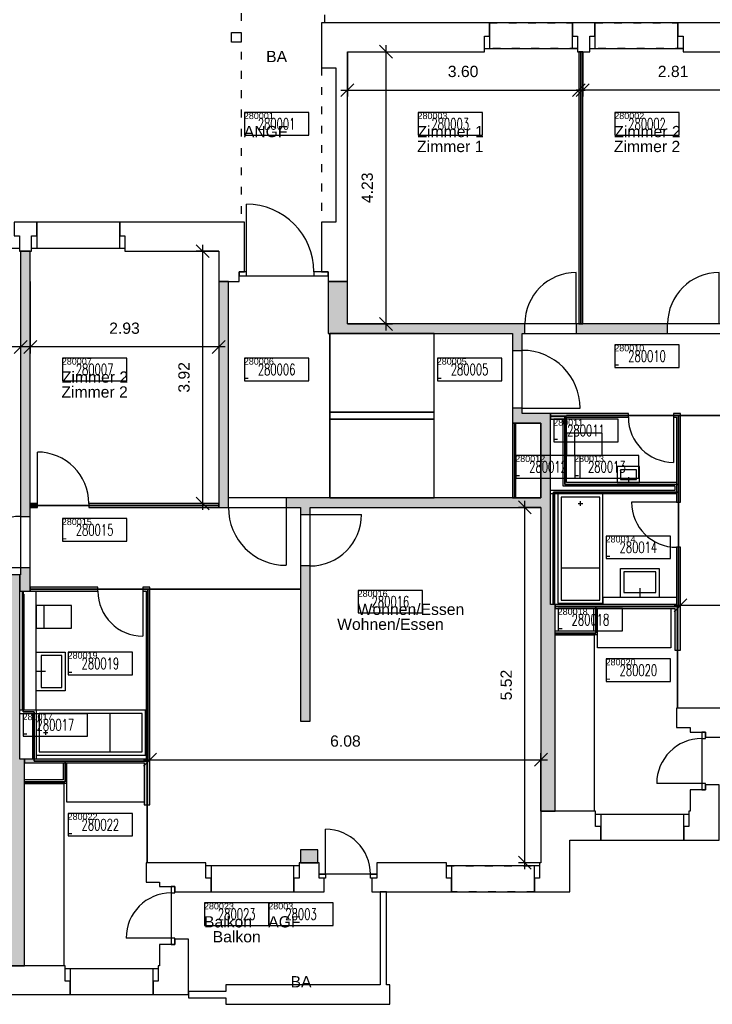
# Model space of a CAD drawing. Header units: centimetres. Extents: x -1064 to 5659, y -1171 to 3583.
# Tile 8 of 10: x 3361 to 4438, y 464 to 1994. Entities that reach past the tile are written whole.
import ezdxf
from ezdxf.enums import TextEntityAlignment as Align

# ---------------------------------------------------------------- set-up
doc = ezdxf.new("R2010")
doc.units = ezdxf.units.CM
doc.linetypes.add('ACAD_ISO03W100', pattern=[30, 12, -18])
doc.layers.get('0').update_dxf_attribs({"plot": 0})
for name, color, linetype, plot in [('0_GF-STEMPEL', 241, 'Continuous', False), ('ALLGEMEINES', 10, 'Continuous', False), ('Z21_FM_ATTRIBUTE-SYS', 9, 'Continuous', False), ('Z21_FM_RAUMATTRIBUTE', 8, 'Continuous', False), ('Z23_NGF-POLYGONE', 141, 'Continuous', False)]:
    doc.layers.add(name, color=color, linetype=linetype, plot=plot)
for name, color, linetype in [('0_RAUMSTEMPEL', 250, 'Continuous'), ('32_INNENWAENDE_TR_SCHRAFF', 250, 'Continuous'), ('33_INNENWAENDE_NTR_SCHRAFF', 252, 'Continuous'), ('A1E04_TREPPEN', 1, 'Continuous'), ('A1E1_DAECHER', 4, 'Continuous'), ('A1E51_FENSTER', 3, 'Continuous'), ('A1E52_EINGANGSTUER', 2, 'Continuous'), ('A1I4_SANITAER', 40, 'Continuous'), ('A1M16_INNENTUEREN', 102, 'Continuous'), ('A1M61_KUECHE', 210, 'Continuous'), ('E03_GELAENDER', 5, 'Continuous'), ('E40_BEMASSUNGEN_AUSSEN', 3, 'Continuous'), ('E41_AUSSENWAENDE', 6, 'Continuous'), ('E60_BEMASSUNGEN_INNEN', 31, 'Continuous'), ('E61_INNENWAENDE_TRAGEND', 250, 'Continuous'), ('E62_INNENWAENDE_NTR', 252, 'Continuous'), ('M00_ALLGEMEINES', 18, 'Continuous'), ('SCHIEBETUER', 40, 'Continuous'), ('Z20_FM_STEMPEL', 250, 'Continuous'), ('Z21_FM_ATTRIBUTE', 8, 'Continuous'), ('Z27_NR_AGF', 235, 'Continuous'), ('Z27_NR_ANGF', 250, 'Continuous'), ('Z27_NR_EBF', 200, 'Continuous'), ('Z27_NR_GF', 241, 'Continuous'), ('Z27_NR_LUFT', 150, 'Continuous'), ('Z27_NR_NGF', 8, 'Continuous'), ('Z27_NR_VOLUMEN', 182, 'Continuous')]:
    doc.layers.add(name, color=color, linetype=linetype)
doc.styles.add('ARIAL', font='txt', dxfattribs={"height": 17.5})
doc.styles.add('SIMP065', font='SIMPLEX', dxfattribs={"width": 0.65})
doc.dimstyles.new('Mobimo Management AG', dxfattribs={"dimscale": 10, "dimtxt": 2.25, "dimasz": 2, "dimexe": 1, "dimexo": 0, "dimgap": 2, "dimtad": 1, "dimlfac": 0.01, "dimzin": 0, "dimdsep": 46, "dimtxsty": 'ARIAL', "dimblk1": 'OBLIQUE', "dimblk2": 'OBLIQUE', "dimsah": 1, "dimcen": 0.09, "dimdle": 1, "dimclrd": 256, "dimclre": 256, "dimclrt": 256, "dimadec": 0, "dimazin": 0, "dimtfac": 1, "dimtix": 1, "dimtofl": 0, "dimtmove": 0, "dimatfit": 3, "dimldrblk": 'OBLIQUE', "dimfxl": 1, "dimtolj": 1, "dimtzin": 0, "dimlwd": -1, "dimlwe": -1, "dimarcsym": 0})

# ---------------------------------------------------------------- blocks, each defined once
blk = doc.blocks.new('TUER-A-100R')
blk.add_line((0, 0), (0, 100))
blk.add_arc((0, 0), 100, 0, 90)
blk = doc.blocks.new('TUER-I-100R')
at = {"layer": 'A1M16_INNENTUEREN'}
blk.add_line((0, 0), (0, 100), dxfattribs=at)
blk.add_arc((0, 0), 100, 0, 90, dxfattribs=at)
blk = doc.blocks.new('TUER-I-100L')
at = {"layer": 'A1M16_INNENTUEREN'}
blk.add_line((0, 0), (0, 100), dxfattribs=at)
blk.add_arc((0, 0), 100, 90, 180, dxfattribs=at)
blk = doc.blocks.new('WC 35-55')
at = {"layer": 'A1I4_SANITAER'}
for p, q in [((-55, 17.5), (-55, -17.5)), ((0, 17.5), (-55, 17.5)), ((-12.5, 17.5), (-12.5, -17.5)), ((0, -17.5), (0, 17.5)), ((-55, -17.5), (0, -17.5))]:
    blk.add_line(p, q, dxfattribs=at)
blk = doc.blocks.new('WB 60-45')
at = {"layer": 'A1I4_SANITAER'}
for p, q in [((-45, 30), (0, 30)), ((-45, -30), (-45, 30)), ((-40, 25), (-40, -25)), ((-8, 25), (-40, 25)), ((-8, -25), (-8, 25)), ((0, 30), (0, -30)), ((-14.7, 0), (-1.3, 0)), ((0, -30), (-45, -30)), ((-40, -25), (-8, -25))]:
    blk.add_line(p, q, dxfattribs=at)
blk = doc.blocks.new('BW 170-70')
at = {"layer": 'A1I4_SANITAER'}
for points in [[(-170, -35), (0, -35), (0, 35), (-170, 35)], [(-165, -30), (-5, -30), (-5, 30), (-165, 30)]]:
    blk.add_lwpolyline(points, close=True, dxfattribs=at)
for points in [[(-115, 30), (-115, -30)], [(-18.5, 0), (-11.5, 0)], [(-15, 3.5), (-15, -3.5)]]:
    blk.add_lwpolyline(points, dxfattribs=at)
blk = doc.blocks.new('WB 35-25')
at = {"layer": 'A1I4_SANITAER'}
blk.add_line((-8.3, 0), (-1.7, 0), dxfattribs=at)
for points in [[(0, -17.5), (0, 17.5), (-25, 17.5), (-25, -17.5)], [(-5, -12.5), (-5, 12.5), (-20, 12.5), (-20, -12.5)]]:
    blk.add_lwpolyline(points, close=True, dxfattribs=at)
blk = doc.blocks.new('Raum Stempel')
at = {"layer": 'Z21_FM_RAUMATTRIBUTE'}
for p, q in [((100, 0), (0, 0)), ((0, 0), (0, -35)), ((100, -35), (100, 0)), ((0, -35), (100, -35))]:
    blk.add_line(p, q, dxfattribs=at)
at = {"layer": '0_RAUMSTEMPEL', "style": 'ARIAL'}
blk.add_attdef('NAME', text='', height=17.5, dxfattribs=at).set_placement((50, -52.5), align=Align.MIDDLE_CENTER)
at = {"layer": 'Z21_FM_RAUMATTRIBUTE', "style": 'SIMP065', "width": 0.65}
blk.add_attdef('NR', text='', height=17.5, dxfattribs=at).set_placement((50, -17.5), align=Align.MIDDLE_CENTER)
at = {"layer": 'Z21_FM_RAUMATTRIBUTE', "style": 'ARIAL'}
for tag, p in [('ATTRIB01', (50, -87.5)), ('ATTRIB02', (50, -122.5))]:
    blk.add_attdef(tag, text='', height=17.5, dxfattribs=at).set_placement(p, align=Align.MIDDLE_CENTER)
blk = doc.blocks.new('GF Stempel')
at = {"layer": '0_GF-STEMPEL'}
for p, q in [((100, 0), (0, 0)), ((0, 0), (0, -35)), ((100, -35), (100, 0)), ((0, -35), (100, -35))]:
    blk.add_line(p, q, dxfattribs=at)
at = {"layer": '0_GF-STEMPEL', "style": 'SIMP065', "width": 0.65}
blk.add_attdef('NR', text='', height=17.5, dxfattribs=at).set_placement((50, -17.5), align=Align.MIDDLE_CENTER)
at = {"layer": '0_GF-STEMPEL', "style": 'ARIAL'}
for tag, p in [('ATTRIB01', (50, -87.5)), ('ATTRIB02', (50, -122.5))]:
    blk.add_attdef(tag, text='', height=17.5, dxfattribs=at).set_placement(p, align=Align.MIDDLE_CENTER)
blk = doc.blocks.new('_Oblique')
at = {"color": 0, "linetype": 'ByBlock', "lineweight": -2}
blk.add_line((-0.5, -0.5), (0.5, 0.5), dxfattribs=at)
blk = doc.blocks.new('*D17')
at = {"layer": 'DEFPOINTS', "color": 0, "transparency": 16777216}
for p in [(5042, 2189), (-314, 1989), (5042, 1989)]:
    blk.add_point(p, dxfattribs=at)
at = {"layer": 'E40_BEMASSUNGEN_AUSSEN', "transparency": 16777216}
for p, q in [((-324, 2189), (5052, 2189)), ((-314, 1989), (-314, 2199)), ((5042, 1989), (5042, 2199))]:
    blk.add_line(p, q, dxfattribs=at)
at = {"layer": 'E40_BEMASSUNGEN_AUSSEN', "transparency": 16777216, "xscale": 20, "yscale": 20, "zscale": 20, "rotation": 180}
blk.add_blockref('_Oblique', (-314, 2189), dxfattribs=at)
at = {"layer": 'E40_BEMASSUNGEN_AUSSEN', "transparency": 16777216, "xscale": 20, "yscale": 20, "zscale": 20}
blk.add_blockref('_Oblique', (5042, 2189), dxfattribs=at)
at = {"layer": 'E40_BEMASSUNGEN_AUSSEN', "transparency": 16777216, "insert": (2364, 2217.9), "char_height": 17.5, "attachment_point": 5, "style": 'ARIAL'}
blk.add_mtext('\\A1;53.56', dxfattribs=at)
blk = doc.blocks.new('*D35')
at = {"layer": 'DEFPOINTS', "color": 0, "transparency": 16777216}
for p in [(3071, 1634), (3363, 1634), (3071, 1485.3)]:
    blk.add_point(p, dxfattribs=at)
at = {"layer": 'E60_BEMASSUNGEN_INNEN', "transparency": 16777216}
for p, q in [((3071, 1634), (3071, 1475.3)), ((3363, 1634), (3363, 1475.3)), ((3373, 1485.3), (3061, 1485.3))]:
    blk.add_line(p, q, dxfattribs=at)
at = {"layer": 'E60_BEMASSUNGEN_INNEN', "transparency": 16777216, "xscale": 20, "yscale": 20, "zscale": 20, "rotation": 180}
blk.add_blockref('_Oblique', (3071, 1485.3), dxfattribs=at)
at = {"layer": 'E60_BEMASSUNGEN_INNEN', "transparency": 16777216, "xscale": 20, "yscale": 20, "zscale": 20}
blk.add_blockref('_Oblique', (3363, 1485.3), dxfattribs=at)
at = {"layer": 'E60_BEMASSUNGEN_INNEN', "transparency": 16777216, "insert": (3217, 1514.3), "char_height": 17.5, "attachment_point": 5, "style": 'ARIAL'}
blk.add_mtext('\\A1;2.92', dxfattribs=at)
blk = doc.blocks.new('*D36')
at = {"layer": 'DEFPOINTS', "color": 0, "transparency": 16777216}
for p in [(3378, 1587), (3671, 1587), (3378, 1485.3)]:
    blk.add_point(p, dxfattribs=at)
at = {"layer": 'E60_BEMASSUNGEN_INNEN', "transparency": 16777216}
for p, q in [((3378, 1587), (3378, 1475.3)), ((3671, 1587), (3671, 1475.3)), ((3681, 1485.3), (3368, 1485.3))]:
    blk.add_line(p, q, dxfattribs=at)
at = {"layer": 'E60_BEMASSUNGEN_INNEN', "transparency": 16777216, "xscale": 20, "yscale": 20, "zscale": 20, "rotation": 180}
blk.add_blockref('_Oblique', (3378, 1485.3), dxfattribs=at)
at = {"layer": 'E60_BEMASSUNGEN_INNEN', "transparency": 16777216, "xscale": 20, "yscale": 20, "zscale": 20}
blk.add_blockref('_Oblique', (3671, 1485.3), dxfattribs=at)
at = {"layer": 'E60_BEMASSUNGEN_INNEN', "transparency": 16777216, "insert": (3524.5, 1514.3), "char_height": 17.5, "attachment_point": 5, "style": 'ARIAL'}
blk.add_mtext('\\A1;2.93', dxfattribs=at)
blk = doc.blocks.new('*D37')
at = {"layer": 'DEFPOINTS', "color": 0, "transparency": 16777216}
for p in [(3871, 1944), (4231, 1944), (4231, 1884.3)]:
    blk.add_point(p, dxfattribs=at)
at = {"layer": 'E60_BEMASSUNGEN_INNEN', "transparency": 16777216}
for p, q in [((3871, 1944), (3871, 1874.3)), ((4231, 1944), (4231, 1874.3)), ((3861, 1884.3), (4241, 1884.3))]:
    blk.add_line(p, q, dxfattribs=at)
at = {"layer": 'E60_BEMASSUNGEN_INNEN', "transparency": 16777216, "xscale": 20, "yscale": 20, "zscale": 20, "rotation": 180}
blk.add_blockref('_Oblique', (3871, 1884.3), dxfattribs=at)
at = {"layer": 'E60_BEMASSUNGEN_INNEN', "transparency": 16777216, "xscale": 20, "yscale": 20, "zscale": 20}
blk.add_blockref('_Oblique', (4231, 1884.3), dxfattribs=at)
at = {"layer": 'E60_BEMASSUNGEN_INNEN', "transparency": 16777216, "insert": (4051, 1913.2), "char_height": 17.5, "attachment_point": 5, "style": 'ARIAL'}
blk.add_mtext('\\A1;3.60', dxfattribs=at)
blk = doc.blocks.new('*D38')
at = {"layer": 'DEFPOINTS', "color": 0, "transparency": 16777216}
for p in [(4237, 1944), (4518, 1944), (4237, 1884.3)]:
    blk.add_point(p, dxfattribs=at)
at = {"layer": 'E60_BEMASSUNGEN_INNEN', "transparency": 16777216}
for p, q in [((4237, 1944), (4237, 1874.3)), ((4518, 1944), (4518, 1874.3)), ((4528, 1884.3), (4227, 1884.3))]:
    blk.add_line(p, q, dxfattribs=at)
at = {"layer": 'E60_BEMASSUNGEN_INNEN', "transparency": 16777216, "xscale": 20, "yscale": 20, "zscale": 20, "rotation": 180}
blk.add_blockref('_Oblique', (4237, 1884.3), dxfattribs=at)
at = {"layer": 'E60_BEMASSUNGEN_INNEN', "transparency": 16777216, "xscale": 20, "yscale": 20, "zscale": 20}
blk.add_blockref('_Oblique', (4518, 1884.3), dxfattribs=at)
at = {"layer": 'E60_BEMASSUNGEN_INNEN', "transparency": 16777216, "insert": (4377.5, 1913.2), "char_height": 17.5, "attachment_point": 5, "style": 'ARIAL'}
blk.add_mtext('\\A1;2.81', dxfattribs=at)
blk = doc.blocks.new('*D52')
at = {"layer": 'DEFPOINTS', "color": 0, "transparency": 16777216}
for p in [(3671, 1634), (3646, 1242), (3671, 1242)]:
    blk.add_point(p, dxfattribs=at)
at = {"layer": 'E60_BEMASSUNGEN_INNEN', "transparency": 16777216}
for p, q in [((3646, 1644), (3646, 1232)), ((3671, 1634), (3636, 1634)), ((3671, 1242), (3636, 1242))]:
    blk.add_line(p, q, dxfattribs=at)
at = {"layer": 'E60_BEMASSUNGEN_INNEN', "transparency": 16777216, "xscale": 20, "yscale": 20, "zscale": 20}
for p, rotation in [((3646, 1634), 90), ((3646, 1242), 270)]:
    blk.add_blockref('_Oblique', p, dxfattribs=dict(at, rotation=rotation))
at = {"layer": 'E60_BEMASSUNGEN_INNEN', "transparency": 16777216, "insert": (3617.1, 1438), "char_height": 17.5, "attachment_point": 5, "rotation": 90, "style": 'ARIAL'}
blk.add_mtext('\\A1;3.92', dxfattribs=at)
blk = doc.blocks.new('*D53')
at = {"layer": 'DEFPOINTS', "color": 0, "transparency": 16777216}
for p in [(3871, 1944), (3871, 1521), (3931, 1521)]:
    blk.add_point(p, dxfattribs=at)
at = {"layer": 'E60_BEMASSUNGEN_INNEN', "transparency": 16777216}
for p, q in [((3871, 1944), (3941, 1944)), ((3931, 1954), (3931, 1511)), ((3871, 1521), (3941, 1521))]:
    blk.add_line(p, q, dxfattribs=at)
at = {"layer": 'E60_BEMASSUNGEN_INNEN', "transparency": 16777216, "xscale": 20, "yscale": 20, "zscale": 20}
for p, rotation in [((3931, 1944), 90), ((3931, 1521), 270)]:
    blk.add_blockref('_Oblique', p, dxfattribs=dict(at, rotation=rotation))
at = {"layer": 'E60_BEMASSUNGEN_INNEN', "transparency": 16777216, "insert": (3902, 1732.5), "char_height": 17.5, "attachment_point": 5, "rotation": 90, "style": 'ARIAL'}
blk.add_mtext('\\A1;4.23', dxfattribs=at)
blk = doc.blocks.new('*D60')
at = {"layer": 'DEFPOINTS', "color": 0, "transparency": 16777216}
for p in [(4997, 1084), (4389, 1014), (4997, 924)]:
    blk.add_point(p, dxfattribs=at)
at = {"layer": 'E60_BEMASSUNGEN_INNEN', "transparency": 16777216}
for p, q in [((4389, 1014), (4389, 1094)), ((4997, 924), (4997, 1094)), ((4379, 1084), (5007, 1084))]:
    blk.add_line(p, q, dxfattribs=at)
at = {"layer": 'E60_BEMASSUNGEN_INNEN', "transparency": 16777216, "xscale": 20, "yscale": 20, "zscale": 20, "rotation": 180}
blk.add_blockref('_Oblique', (4389, 1084), dxfattribs=at)
at = {"layer": 'E60_BEMASSUNGEN_INNEN', "transparency": 16777216, "xscale": 20, "yscale": 20, "zscale": 20}
blk.add_blockref('_Oblique', (4997, 1084), dxfattribs=at)
at = {"layer": 'E60_BEMASSUNGEN_INNEN', "transparency": 16777216, "insert": (4693, 1112.9), "char_height": 17.5, "attachment_point": 5, "style": 'ARIAL'}
blk.add_mtext('\\A1;6.08', dxfattribs=at)
blk = doc.blocks.new('*D61')
at = {"layer": 'DEFPOINTS', "color": 0, "transparency": 16777216}
for p in [(4172, 844), (3564, 774), (4172, 764)]:
    blk.add_point(p, dxfattribs=at)
at = {"layer": 'E60_BEMASSUNGEN_INNEN', "transparency": 16777216}
for p, q in [((3554, 844), (4182, 844)), ((3564, 774), (3564, 854)), ((4172, 764), (4172, 854))]:
    blk.add_line(p, q, dxfattribs=at)
at = {"layer": 'E60_BEMASSUNGEN_INNEN', "transparency": 16777216, "xscale": 20, "yscale": 20, "zscale": 20, "rotation": 180}
blk.add_blockref('_Oblique', (3564, 844), dxfattribs=at)
at = {"layer": 'E60_BEMASSUNGEN_INNEN', "transparency": 16777216, "xscale": 20, "yscale": 20, "zscale": 20}
blk.add_blockref('_Oblique', (4172, 844), dxfattribs=at)
at = {"layer": 'E60_BEMASSUNGEN_INNEN', "transparency": 16777216, "insert": (3868, 872.9), "char_height": 17.5, "attachment_point": 5, "style": 'ARIAL'}
blk.add_mtext('\\A1;6.08', dxfattribs=at)
blk = doc.blocks.new('*D68')
at = {"layer": 'DEFPOINTS', "color": 0, "transparency": 16777216}
for p in [(4147, 1236), (4172, 1236), (4172, 684)]:
    blk.add_point(p, dxfattribs=at)
at = {"layer": 'E60_BEMASSUNGEN_INNEN', "transparency": 16777216}
for p, q in [((4147, 674), (4147, 1246)), ((4172, 1236), (4137, 1236)), ((4172, 684), (4137, 684))]:
    blk.add_line(p, q, dxfattribs=at)
at = {"layer": 'E60_BEMASSUNGEN_INNEN', "transparency": 16777216, "xscale": 20, "yscale": 20, "zscale": 20}
for p, rotation in [((4147, 1236), 90), ((4147, 684), 270)]:
    blk.add_blockref('_Oblique', p, dxfattribs=dict(at, rotation=rotation))
at = {"layer": 'E60_BEMASSUNGEN_INNEN', "transparency": 16777216, "insert": (4118.1, 960), "char_height": 17.5, "attachment_point": 5, "rotation": 90, "style": 'ARIAL'}
blk.add_mtext('\\A1;5.52', dxfattribs=at)
blk = doc.blocks.new('EINGANGSTUER')
at = {"layer": 'A1E52_EINGANGSTUER'}
blk.add_line((-16.4, 1217.5), (-16.4, 1322.5), dxfattribs=at)
at = {"layer": 'SCHIEBETUER'}
blk.add_arc((-16.4, 1217.5), 105, 360, 90, dxfattribs=at)
blk = doc.blocks.new('FM_Stempel')
at = {"layer": 'Z20_FM_STEMPEL', "style": 'ARIAL'}
for tag, p in [('RoomName', (-1, -38.1)), ('Attribute2', (-1, -94.4))]:
    blk.add_attdef(tag, p, '', height=17.5, dxfattribs=at)
at = {"layer": 'Z20_FM_STEMPEL', "style": 'ARIAL', "flags": 1}
blk.add_attdef('Attribute1', (-1, -66.3), '', height=17.5, dxfattribs=at)
at = {"layer": 'Z21_FM_ATTRIBUTE', "style": 'ARIAL'}
for tag, p in [('H', (-1, -122.5)), ('Ha0', (-1, -150.6))]:
    blk.add_attdef(tag, p, '', height=17.5, dxfattribs=at)
at = {"layer": 'Z21_FM_ATTRIBUTE-SYS', "style": 'ARIAL', "flags": 1}
for tag, p in [('RoomNumber', (-1, -173.7)), ('BoundaryLayer', (-1, -191.2)), ('DeductionsLayer', (-1, -208.8)), ('BuildingPart', (-1, -226.3)), ('Classification', (-1, -243.8))]:
    blk.add_attdef(tag, p, '', height=10, dxfattribs=at)
at = {"layer": 'Z27_NR_AGF', "style": 'ARIAL'}
blk.add_attdef('Nr_AGF', (-1, -10), '', height=10, dxfattribs=at)
at = {"layer": 'Z27_NR_ANGF', "style": 'ARIAL'}
blk.add_attdef('Nr_ANGF', (-1, -10), '', height=10, dxfattribs=at)
at = {"layer": 'Z27_NR_EBF', "style": 'ARIAL'}
blk.add_attdef('Nr_EBF', (-1, -10), '', height=10, dxfattribs=at)
at = {"layer": 'Z27_NR_GF', "style": 'ARIAL'}
blk.add_attdef('Nr_GF', (-1, -10), '', height=10, dxfattribs=at)
at = {"layer": 'Z27_NR_LUFT', "style": 'ARIAL'}
blk.add_attdef('Nr_LUFT', (-1, -10), '', height=10, dxfattribs=at)
at = {"layer": 'Z27_NR_NGF', "style": 'ARIAL'}
blk.add_attdef('Nr_NGF', (-1, -10), '', height=10, dxfattribs=at)
at = {"layer": 'Z27_NR_VOLUMEN', "style": 'ARIAL'}
blk.add_attdef('Nr_VOLUMEN', (-1, -10), '', height=10, dxfattribs=at)

msp = doc.modelspace()

# ---------------------------------------------------------------- hatches: boundary and pattern name
at = {"layer": '32_INNENWAENDE_TR_SCHRAFF'}
h = msp.add_hatch(color=256, dxfattribs=at)
h.dxf.hatch_style = 1
h.paths.add_polyline_path([(3378, 1634), (3363, 1634), (3363, 1222), (3378, 1222)])
h = msp.add_hatch(color=256, dxfattribs=at)
h.dxf.hatch_style = 1
h.paths.add_polyline_path([(3686, 1587), (3671, 1587), (3671, 1236), (3686, 1236)])
h = msp.add_hatch(color=256, dxfattribs=at)
h.dxf.hatch_style = 1
h.paths.add_polyline_path([(4147, 1521), (3871, 1521), (3871, 1587), (3841, 1587), (3841, 1506), (4128, 1506), (4128, 1480), (4143, 1480), (4143, 1506), (4147, 1506)])
h = msp.add_hatch(color=256, dxfattribs=at)
h.dxf.hatch_style = 1
h.paths.add_polyline_path([(3362, 1131), (3071, 1131), (3071, 1544), (3046, 1544), (3046, 1106), (3337, 1106), (3337, 524), (3369, 524), (3369, 845), (3362, 845)])
h = msp.add_hatch(color=256, dxfattribs=at)
h.dxf.hatch_style = 1
h.paths.add_polyline_path([(4369, 1521), (4227, 1521), (4227, 1506), (4369, 1506)])
h = msp.add_hatch(color=256, dxfattribs=at)
h.dxf.hatch_style = 1
h.paths.add_polyline_path([(4187, 1382), (4143, 1382), (4143, 1390), (4128, 1390), (4128, 1367), (4172, 1367), (4172, 1251), (3776, 1251), (3776, 1236), (3798, 1236), (3798, 1225), (3813, 1225), (3813, 1236), (4172, 1236), (4172, 764), (4194, 764), (4194, 1085), (4187, 1085)])
h = msp.add_hatch(color=256, dxfattribs=at)
h.dxf.hatch_style = 1
h.paths.add_polyline_path([(3378, 1142), (3363, 1142), (3363, 1131), (3362, 1131), (3362, 1106), (3378, 1106)])
h = msp.add_hatch(color=256, dxfattribs=at)
h.dxf.hatch_style = 1
h.paths.add_polyline_path([(3813, 1145), (3798, 1145), (3798, 904), (3813, 904)])
h = msp.add_hatch(color=256, dxfattribs=at)
h.dxf.hatch_style = 1
h.paths.add_polyline_path([(3825, 704), (3798, 704), (3798, 684), (3825, 684)])
at = {"layer": '33_INNENWAENDE_NTR_SCHRAFF'}
h = msp.add_hatch(color=256, dxfattribs=at)
h.dxf.hatch_style = 1
h.paths.add_polyline_path([(4237, 1944), (4231, 1944), (4231, 1521), (4237, 1521)])
h = msp.add_hatch(color=256, dxfattribs=at)
h.dxf.hatch_style = 1
h.paths.add_polyline_path([(4308, 1382), (4187, 1382), (4187, 1373), (4212, 1373), (4212, 1376), (4308, 1376)])
h = msp.add_hatch(color=256, dxfattribs=at)
h.dxf.hatch_style = 1
h.paths.add_polyline_path([(4389, 1382), (4378, 1382), (4378, 1376), (4383, 1376), (4383, 1244), (4389, 1244)])
h = msp.add_hatch(color=256, dxfattribs=at)
h.dxf.hatch_style = 1
h.paths.add_polyline_path([(3389, 1242), (3378, 1242), (3378, 1236), (3389, 1236)])
h = msp.add_hatch(color=256, dxfattribs=at)
h.dxf.hatch_style = 1
h.paths.add_polyline_path([(3671, 1242), (3469, 1242), (3469, 1236), (3671, 1236)])
h = msp.add_hatch(color=256, dxfattribs=at)
h.dxf.hatch_style = 1
h.paths.add_polyline_path([(4389, 1174), (4383, 1174), (4383, 1085), (4194, 1085), (4194, 1079), (4380, 1079), (4380, 1014), (4389, 1014)])
h = msp.add_hatch(color=256, dxfattribs=at)
h.dxf.hatch_style = 1
h.paths.add_polyline_path([(3564, 1112), (3553, 1112), (3553, 1106), (3558, 1106), (3558, 845), (3369, 845), (3369, 839), (3555, 839), (3555, 774), (3564, 774)])
h = msp.add_hatch(color=256, dxfattribs=at)
h.dxf.hatch_style = 1
h.paths.add_polyline_path([(3482.999, 1112), (3378, 1112), (3378, 1106), (3482.999, 1106)])

# ---------------------------------------------------------------- linework, layer by layer
at = {"layer": 'A1E04_TREPPEN'}
for points in [[(3844, 1384), (4006, 1384), (4006, 1506), (3844, 1506)], [(3844, 1251), (4006, 1251), (4006, 1373), (3844, 1373)]]:
    msp.add_lwpolyline(points, close=True, dxfattribs=at)
at = {"layer": 'A1E1_DAECHER', "linetype": 'ACAD_ISO03W100'}
for p, q in [((3706, 2064), (3706, 1679)), ((3836, 1989), (3836, 2064))]:
    msp.add_line(p, q, dxfattribs=at)
at = {"layer": 'A1E51_FENSTER'}
for points in [[(4092, 1949), (4221, 1949), (4221, 1989), (4092, 1989)], [(4256, 1949), (4385, 1949), (4385, 1989), (4256, 1989)], [(3388, 1639), (3517, 1639), (3517, 1679), (3388, 1679)], [(4265, 719), (4394, 719), (4394, 759), (4265, 759)], [(3659, 639), (3788, 639), (3788, 679), (3659, 679)], [(4033, 639), (4162, 639), (4162, 679), (4033, 679)], [(3440, 479), (3569, 479), (3569, 519), (3440, 519)]]:
    msp.add_lwpolyline(points, close=True, dxfattribs=at)
at = {"layer": 'A1I4_SANITAER'}
msp.add_line((3557.001, 920.998), (3558, 920.998), dxfattribs=at)
at = {"layer": 'A1M61_KUECHE'}
for points in [[(4260, 1079), (4374, 1079), (4374, 1018), (4260, 1018)], [(4194, 1038.002), (4255, 1038.002), (4255, 764), (4194, 764)], [(3435, 839), (3555, 839), (3555, 778), (3435, 778)], [(3369, 807.002), (3430, 807.002), (3430, 524), (3369, 524)]]:
    msp.add_lwpolyline(points, close=True, dxfattribs=at)
at = {"layer": 'E03_GELAENDER'}
msp.add_lwpolyline([(3844, 1373), (4006, 1373), (4006, 1384), (3844, 1384)], close=True, dxfattribs=at)
msp.add_lwpolyline([(3624, 484), (3624, 474), (3682, 474), (3682, 464), (3937, 464), (3937, 494), (3932, 494), (3932, 639), (3922, 639), (3922, 494), (3682, 494), (3682, 484), (3624, 484)], dxfattribs=at)
at = {"layer": 'E41_AUSSENWAENDE', "linetype": 'ACAD_ISO03W100'}
for p, q in [((4092, 1989), (4221, 1989)), ((4256, 1989), (4385, 1989)), ((4229, 1949), (4084, 1949)), ((4393, 1949), (4248, 1949)), ((3831, 1919), (3831, 1679)), ((3517, 1679), (3388, 1679)), ((3380, 1639), (3525, 1639)), ((4402, 759), (4257, 759)), ((4265, 719), (4394, 719)), ((3796, 679), (3651, 679)), ((4025, 679), (4170, 679)), ((3659, 639), (3788, 639)), ((4162, 639), (4033, 639)), ((3577, 519), (3432, 519)), ((3440, 479), (3569, 479))]:
    msp.add_line(p, q, dxfattribs=at)
at = {"layer": 'E41_AUSSENWAENDE'}
for points in [[(4084, 1968), (4092, 1968), (4092, 1989), (3831, 1989), (3831, 1919), (3853, 1919), (3853, 1679), (3831, 1679), (3831, 1602), (3841, 1602), (3841, 1587), (3871, 1587), (3871, 1944), (4084, 1944)], [(4248, 1968), (4256, 1968), (4256, 1989), (4221, 1989), (4221, 1968), (4229, 1968), (4229, 1944), (4248, 1944)], [(5042, 1794), (4563, 1794), (4563, 1989), (4385, 1989), (4385, 1968), (4393, 1968), (4393, 1944), (4518, 1944), (4518, 1749), (4997, 1749), (4997, 1659), (5021, 1659), (5021, 1651), (5042, 1651)], [(3691, 1974), (3706, 1974), (3706, 1959), (3691, 1959)], [(3380, 1658), (3388, 1658), (3388, 1679), (3353, 1679), (3353, 1658), (3361, 1658), (3361, 1634), (3380, 1634)], [(3711, 1679), (3517, 1679), (3517, 1658), (3525, 1658), (3525, 1634), (3671, 1634), (3671, 1587), (3703, 1587), (3703, 1602), (3711, 1602)], [(3703, 1596), (3714, 1596), (3714, 1602), (3703, 1602)], [(3819, 1596), (3841, 1596), (3841, 1602), (3819, 1602)], [(4476, 924), (4383, 924), (4383, 894), (4404, 894), (4404, 887), (4428, 887), (4428, 879), (4484, 879), (4484, 900), (4476, 900)], [(4422, 877), (4428, 877), (4428, 887), (4422, 887)], [(4449, 805), (4428, 805), (4428, 797), (4404, 797), (4404, 764), (4402, 764), (4402, 740), (4394, 740), (4394, 719), (4449, 719)], [(4422, 797), (4428, 797), (4428, 807), (4422, 807)], [(4265, 740), (4257, 740), (4257, 764), (4172, 764), (4172, 684), (4170, 684), (4170, 660), (4162, 660), (4162, 639), (4217, 639), (4217, 719), (4265, 719)], [(3651, 684), (3558, 684), (3558, 654), (3579, 654), (3579, 647), (3603, 647), (3603, 639), (3659, 639), (3659, 660), (3651, 660)], [(3835, 660), (3827, 660), (3827, 684), (3796, 684), (3796, 660), (3788, 660), (3788, 639), (3835, 639)], [(4033, 660), (4025, 660), (4025, 684), (3917, 684), (3917, 660), (3909, 660), (3909, 639), (4033, 639)], [(3827, 666), (3837, 666), (3837, 660), (3827, 660)], [(3907, 666), (3917, 666), (3917, 660), (3907, 660)], [(3597, 637), (3603, 637), (3603, 647), (3597, 647)], [(3597, 557), (3603, 557), (3603, 567), (3597, 567)], [(3624, 565), (3603, 565), (3603, 557), (3579, 557), (3579, 524), (3577, 524), (3577, 500), (3569, 500), (3569, 479), (3624, 479)], [(3432, 524), (3335, 524), (3335, 500), (3327, 500), (3327, 479), (3440, 479), (3440, 500), (3432, 500)]]:
    msp.add_lwpolyline(points, close=True, dxfattribs=at)
at = {"layer": 'E61_INNENWAENDE_TRAGEND'}
for points in [[(3378, 1634), (3363, 1634), (3363, 1222), (3378, 1222)], [(3686, 1587), (3671, 1587), (3671, 1236), (3686, 1236)], [(4147, 1521), (3871, 1521), (3871, 1587), (3841, 1587), (3841, 1506), (4128, 1506), (4128, 1480), (4143, 1480), (4143, 1506), (4147, 1506)], [(3362, 1131), (3071, 1131), (3071, 1544), (3046, 1544), (3046, 1106), (3337, 1106), (3337, 524), (3369, 524), (3369, 845), (3362, 845)], [(4369, 1521), (4227, 1521), (4227, 1506), (4369, 1506)], [(4187, 1382), (4143, 1382), (4143, 1390), (4128, 1390), (4128, 1367), (4172, 1367), (4172, 1251), (3776, 1251), (3776, 1236), (3798, 1236), (3798, 1225), (3813, 1225), (3813, 1236), (4172, 1236), (4172, 764), (4194, 764), (4194, 1085), (4187, 1085)], [(3378, 1142), (3363, 1142), (3363, 1131), (3362, 1131), (3362, 1106), (3378, 1106)], [(3813, 1145), (3798, 1145), (3798, 904), (3813, 904)], [(3825, 704), (3798, 704), (3798, 684), (3825, 684)]]:
    msp.add_lwpolyline(points, close=True, dxfattribs=at)
at = {"layer": 'E62_INNENWAENDE_NTR'}
for p, q in [((4133, 1367), (4128, 1367)), ((4128, 1367), (4128, 1251)), ((4133, 1251), (4133, 1367)), ((4206.5, 1269), (4206.5, 1373)), ((4212, 1274.5), (4212, 1373)), ((4383, 1274.5), (4212, 1274.5)), ((4380, 1262.505), (4187, 1262.505)), ((4190.5, 1257.005), (4187, 1257.005)), ((4190.5, 1257.005), (4190.5, 1085)), ((4383, 1257.005), (4193, 1257.005)), ((4193, 1257.005), (4193, 1085)), ((4380, 1269), (4206.5, 1269)), ((4380, 1269), (4380, 1262.505)), ((4128, 1251), (4133, 1251)), ((3365.5, 1106), (3365.5, 920.998)), ((3387.001, 920.998), (3387.001, 1106)), ((3368, 1101), (3368, 920.998)), ((4383, 1096), (4268.5, 1096)), ((4268.5, 1096), (4268.5, 1085)), ((4254.5, 1043.502), (4254.5, 1079)), ((4260, 1038.002), (4260, 1079)), ((4254.5, 1043.502), (4194, 1043.502)), ((4260, 1038.002), (4194, 1038.002)), ((3365.5, 920.998), (3362, 920.998)), ((3387.001, 920.998), (3368, 920.998)), ((3387.001, 920.998), (3387.001, 845)), ((3381.502, 915.498), (3362, 915.498)), ((3381.502, 915.498), (3381.502, 845)), ((3429.5, 812.502), (3429.5, 839)), ((3435, 807.002), (3435, 839)), ((3429.5, 812.502), (3369, 812.502)), ((3435, 807.002), (3369, 807.002))]:
    msp.add_line(p, q, dxfattribs=at)
for points in [[(4237, 1944), (4231, 1944), (4231, 1521), (4237, 1521)], [(4308, 1382), (4187, 1382), (4187, 1373), (4212, 1373), (4212, 1376), (4308, 1376)], [(4389, 1382), (4378, 1382), (4378, 1376), (4383, 1376), (4383, 1244), (4389, 1244)], [(3389, 1242), (3378, 1242), (3378, 1236), (3389, 1236)], [(3671, 1242), (3469, 1242), (3469, 1236), (3671, 1236)], [(4389, 1174), (4383, 1174), (4383, 1085), (4194, 1085), (4194, 1079), (4380, 1079), (4380, 1014), (4389, 1014)], [(3564, 1112), (3553, 1112), (3553, 1106), (3558, 1106), (3558, 845), (3369, 845), (3369, 839), (3555, 839), (3555, 774), (3564, 774)], [(3482.999, 1112), (3378, 1112), (3378, 1106), (3482.999, 1106)]]:
    msp.add_lwpolyline(points, close=True, dxfattribs=at)
at = {"layer": 'Z23_NGF-POLYGONE', "color": 122}
for points in [[(3871, 1944), (4084, 1944), (4084, 1949), (4229, 1949), (4229, 1944), (4234, 1944), (4234, 1521), (3871, 1521)], [(4234, 1944), (4248, 1944), (4248, 1949), (4393, 1949), (4393, 1944), (4518, 1944), (4518, 1521), (4234, 1521)], [(3071, 1634), (3216, 1634), (3216, 1639), (3361, 1639), (3361, 1634), (3363, 1634), (3363, 1131), (3071, 1131)], [(3378, 1634), (3380, 1634), (3380, 1639), (3525, 1639), (3525, 1634), (3671, 1634), (3671, 1239), (3378, 1239)], [(3703, 1596), (3841, 1596), (3841, 1506), (3844, 1506), (3844, 1251), (3686, 1251), (3686, 1587), (3703, 1587)], [(3844, 1506), (4128, 1506), (4128, 1367), (4130.5, 1367), (4130.5, 1251), (3844, 1251)], [(4143, 1506), (4533, 1506), (4533, 1509), (4623, 1509), (4623, 1379), (4386, 1379), (4212, 1379), (4212, 1377.5), (4187, 1377.5), (4187, 1382), (4143, 1382)], [(4187, 1377.5), (4209.25, 1377.5), (4209.25, 1271.75), (4386, 1271.75), (4386, 1259.755), (4191.75, 1259.755), (4191.75, 1085), (4187, 1085)], [(4212, 1379), (4386, 1379), (4386, 1271.75), (4209.25, 1271.75), (4209.25, 1377.5), (4212, 1377.5)], [(4130.5, 1251), (4172, 1251), (4172, 1367), (4130.5, 1367)], [(4191.75, 1259.755), (4386, 1259.755), (4386, 1082), (4194, 1082), (4194, 1085), (4191.75, 1085)], [(3378, 1239), (3671, 1239), (3671, 1236), (3798, 1236), (3798, 1109), (3561, 1109), (3378, 1109)], [(3813, 1236), (4172, 1236), (4172, 684), (4170, 684), (4170, 679), (4025, 679), (4025, 684), (3917, 684), (3917, 666), (3827, 666), (3827, 684), (3825, 684), (3825, 704), (3798, 704), (3798, 684), (3796, 684), (3796, 679), (3651, 679), (3651, 684), (3559.5, 684), (3559.5, 842), (3561, 842), (3561, 1109), (3798, 1109), (3798, 904), (3813, 904)], [(3366.75, 918.248), (3384.252, 918.248), (3384.252, 842), (3432.25, 842), (3432.25, 809.752), (3369, 809.752), (3369, 845), (3362, 845), (3362, 1106), (3366.75, 1106)], [(3378, 1109), (3561, 1109), (3561, 842), (3559.5, 842), (3432.25, 842), (3384.252, 842), (3384.252, 918.248), (3366.75, 918.248), (3366.75, 1106), (3378, 1106)], [(4257.25, 1082), (4384.5, 1082), (4384.5, 924), (4383, 924), (4383, 894), (4404, 894), (4404, 887), (4422, 887), (4422, 797), (4404, 797), (4404, 764), (4402, 764), (4402, 759), (4257, 759), (4257, 764), (4194, 764), (4194, 1040.752), (4257.25, 1040.752)], [(4194, 1082), (4257.25, 1082), (4257.25, 1040.752), (4194, 1040.752)], [(3432.25, 842), (3559.5, 842), (3559.5, 684), (3558, 684), (3558, 654), (3579, 654), (3579, 647), (3597, 647), (3597, 557), (3579, 557), (3579, 524), (3577, 524), (3577, 519), (3432, 519), (3432, 524), (3369, 524), (3369, 809.752), (3432.25, 809.752)]]:
    msp.add_lwpolyline(points, close=True, dxfattribs=at)
msp.add_lwpolyline([(4476, 924), (4384.5, 924), (4384.5, 1082), (4386, 1082), (4386, 1379), (4623, 1379)], dxfattribs=at)

# ---------------------------------------------------------------- block references
at = {"layer": 'A1E52_EINGANGSTUER'}
msp.add_blockref('EINGANGSTUER', (3730.402, 384.477), dxfattribs=at)
at = {"layer": 'A1E52_EINGANGSTUER', "xscale": 0.9, "yscale": 0.9, "zscale": 0.9}
for name, p, rotation in [('TUER-I-100L', (4143, 1390), 270), ('TUER-I-100R', (3776, 1236), 180)]:
    msp.add_blockref(name, p, dxfattribs=dict(at, rotation=rotation))
at = {"layer": 'A1I4_SANITAER'}
for name, p, rotation in [('WC 35-55', (4212, 1334), 180), ('WB 35-25', (4308, 1274.5), 270), ('BW 170-70', (4233.5, 1257.005), 89.99999999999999), ('WB 60-45', (4325.75, 1096), 270), ('WC 35-55', (3387.001, 1065.998), 180), ('WB 60-45', (3387.001, 980.998), 180), ('BW 170-70', (3387.001, 885.998), 180)]:
    msp.add_blockref(name, p, dxfattribs=dict(at, rotation=rotation))
at = {"layer": 'A1M16_INNENTUEREN'}
for name, p, xscale, yscale, zscale in [('TUER-I-100L', (4227, 1521), 0.8, 0.8, 0.8), ('TUER-I-100L', (4449, 1521), 0.8, 0.8, 0.8), ('TUER-I-100R', (3389, 1242), 0.8, 0.8, 0.8), ('TUER-A-100R', (3837, 666), 0.7, 0.7, 0.7)]:
    msp.add_blockref(name, p, dxfattribs=dict(at, xscale=xscale, yscale=yscale, zscale=zscale))
for name, p, xscale, yscale, zscale, rotation in [('TUER-I-100R', (4378, 1376), 0.7, 0.7, 0.7, 180), ('TUER-I-100L', (4383, 1244), 0.7, 0.7, 0.7, 90), ('TUER-I-100R', (3813, 1225), 0.8, 0.8, 0.8, 270), ('TUER-I-100R', (3363, 1142), 0.8, 0.8, 0.8, 89.99999999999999), ('TUER-I-100R', (3553, 1106), 0.7, 0.7, 0.7, 180), ('TUER-A-100R', (4422, 807), 0.7, 0.7, 0.7, 89.99999999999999), ('TUER-A-100R', (3597, 567), 0.7, 0.7, 0.7, 89.99999999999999)]:
    msp.add_blockref(name, p, dxfattribs=dict(at, xscale=xscale, yscale=yscale, zscale=zscale, rotation=rotation))
at = {"layer": 'ALLGEMEINES'}
for name, p, values in [('GF Stempel', (3711, 2059), {'NR': '28004', 'ATTRIB02': 'BA'}), ('Raum Stempel', (3711, 1849.27), {'NR': '280001'}), ('Raum Stempel', (3980.982, 1849.27), {'NR': '280003', 'NAME': 'Zimmer 1'}), ('Raum Stempel', (4287, 1849.27), {'NR': '280002', 'NAME': 'Zimmer 2'}), ('Raum Stempel', (4287, 1488.5), {'NR': '280010'}), ('Raum Stempel', (3711, 1467.833), {'NR': '280006'}), ('Raum Stempel', (4011, 1467.833), {'NR': '280005'}), ('Raum Stempel', (4192, 1373), {'NR': '280011'}), ('Raum Stempel', (4133, 1316.5), {'NR': '280012'}), ('Raum Stempel', (4224.472, 1316.5), {'NR': '280013'}), ('Raum Stempel', (3428, 1218.5), {'NR': '280015'}), ('Raum Stempel', (4273.5, 1191.5), {'NR': '280014'}), ('Raum Stempel', (3888, 1107), {'NR': '280016', 'NAME': 'Wohnen/Essen'}), ('Raum Stempel', (4199, 1079), {'NR': '280018'}), ('Raum Stempel', (3437.001, 1010.998), {'NR': '280019'}), ('Raum Stempel', (4273.5, 1000.5), {'NR': '280020'}), ('Raum Stempel', (3367, 915.498), {'NR': '280017'}), ('Raum Stempel', (3437.001, 760.499), {'NR': '280022'}), ('Raum Stempel', (3649, 621.5), {'NR': '280023', 'NAME': 'Balkon'}), ('GF Stempel', (3749, 621.5), {'NR': '28003', 'ATTRIB02': 'BA'})]:
    msp.add_blockref(name, p, dxfattribs=at).add_auto_attribs(values)
ref = msp.add_blockref('Raum Stempel', (3428, 1467.833), dxfattribs=at)
ref.add_attrib('NR', '280007', dxfattribs={"layer": 'M00_ALLGEMEINES', "height": 17.5, "style": 'SIMP065', "width": 0.65}).set_placement((3478, 1450.333), align=Align.MIDDLE_CENTER)
ref.add_attrib('NAME', 'Zimmer 2', dxfattribs={"layer": '0_RAUMSTEMPEL', "height": 17.5, "style": 'ARIAL'}).set_placement((3478, 1415.333), align=Align.MIDDLE_CENTER)
at = {"layer": 'Z20_FM_STEMPEL'}
for p, values in [((3711, 1849.27), {'Nr_ANGF': '280001', 'RoomName': 'ANGF'}), ((3980.982, 1849.27), {'Nr_NGF': '280003', 'RoomName': 'Zimmer 1'}), ((4287, 1849.27), {'Nr_NGF': '280002', 'RoomName': 'Zimmer 2'}), ((4287, 1488.5), {'Nr_NGF': '280010', 'RoomName': '-'}), ((3428, 1467.833), {'Nr_NGF': '280007', 'RoomName': 'Zimmer 2'}), ((3711, 1467.833), {'Nr_NGF': '280006', 'RoomName': '-'}), ((4011, 1467.833), {'Nr_NGF': '280005', 'RoomName': '-'}), ((4192, 1373), {'Nr_NGF': '280011', 'RoomName': '-'}), ((4133, 1316.5), {'Nr_NGF': '280012', 'RoomName': '-'}), ((4224.472, 1316.5), {'Nr_NGF': '280013', 'RoomName': '-'}), ((3428, 1218.5), {'Nr_NGF': '280015', 'RoomName': '-'}), ((4273.5, 1191.5), {'Nr_NGF': '280014', 'RoomName': '-'}), ((3888, 1107), {'Nr_NGF': '280016', 'RoomName': 'Wohnen/Essen'}), ((4199, 1079), {'Nr_NGF': '280018', 'RoomName': '-'}), ((3437.001, 1010.998), {'Nr_NGF': '280019', 'RoomName': '-'}), ((4273.5, 1000.5), {'Nr_NGF': '280020', 'RoomName': '-'}), ((3367, 915.498), {'Nr_NGF': '280017', 'RoomName': '-'}), ((3437.001, 760.499), {'Nr_NGF': '280022', 'RoomName': '-'}), ((3649, 621.5), {'Nr_ANGF': '280023', 'RoomName': 'Balkon'}), ((3749, 621.5), {'Nr_AGF': '28003', 'RoomName': 'AGF'})]:
    msp.add_blockref('FM_Stempel', p, dxfattribs=at).add_auto_attribs(values)

# ---------------------------------------------------------------- dimensions: what is measured, and where the dimension line sits
at = {"layer": 'E40_BEMASSUNGEN_AUSSEN'}
dim = msp.add_linear_dim(base=(5042, 2189), p1=(-314, 1989), p2=(5042, 1989), dimstyle='Mobimo Management AG', dxfattribs=at)
dim.commit()
dim.dimension.update_dxf_attribs({"geometry": '*D17', "text_midpoint": (2364, 2217.941)})
at = {"layer": 'E60_BEMASSUNGEN_INNEN'}
for base, p1, p2, picture, middle in [((4231, 1884.27), (3871, 1944), (4231, 1944), '*D37', (4051, 1913.211)), ((4237, 1884.27), (4518, 1944), (4237, 1944), '*D38', (4377.5, 1913.205)), ((3071, 1485.333), (3363, 1634), (3071, 1634), '*D35', (3217, 1514.268)), ((3378, 1485.333), (3671, 1587), (3378, 1587), '*D36', (3524.5, 1514.274)), ((4997, 1084), (4389, 1014), (4997, 924), '*D60', (4693, 1112.935)), ((4172, 844), (3564, 774), (4172, 764), '*D61', (3868, 872.935))]:
    dim = msp.add_linear_dim(base=base, p1=p1, p2=p2, dimstyle='Mobimo Management AG', dxfattribs=at)
    dim.commit()
    dim.dimension.update_dxf_attribs({"geometry": picture, "text_midpoint": middle})
for base, p1, p2, picture, middle in [((3930.982, 1521), (3871, 1944), (3871, 1521), '*D53', (3902.041, 1732.5)), ((3646.002, 1242), (3671, 1634), (3671, 1242), '*D52', (3617.061, 1438)), ((4147, 1236), (4172, 684), (4172, 1236), '*D68', (4118.065, 960))]:
    dim = msp.add_linear_dim(base=base, p1=p1, p2=p2, angle=90, dimstyle='Mobimo Management AG', dxfattribs=at)
    dim.commit()
    dim.dimension.update_dxf_attribs({"geometry": picture, "text_midpoint": middle})

doc.saveas('drawing.dxf')
